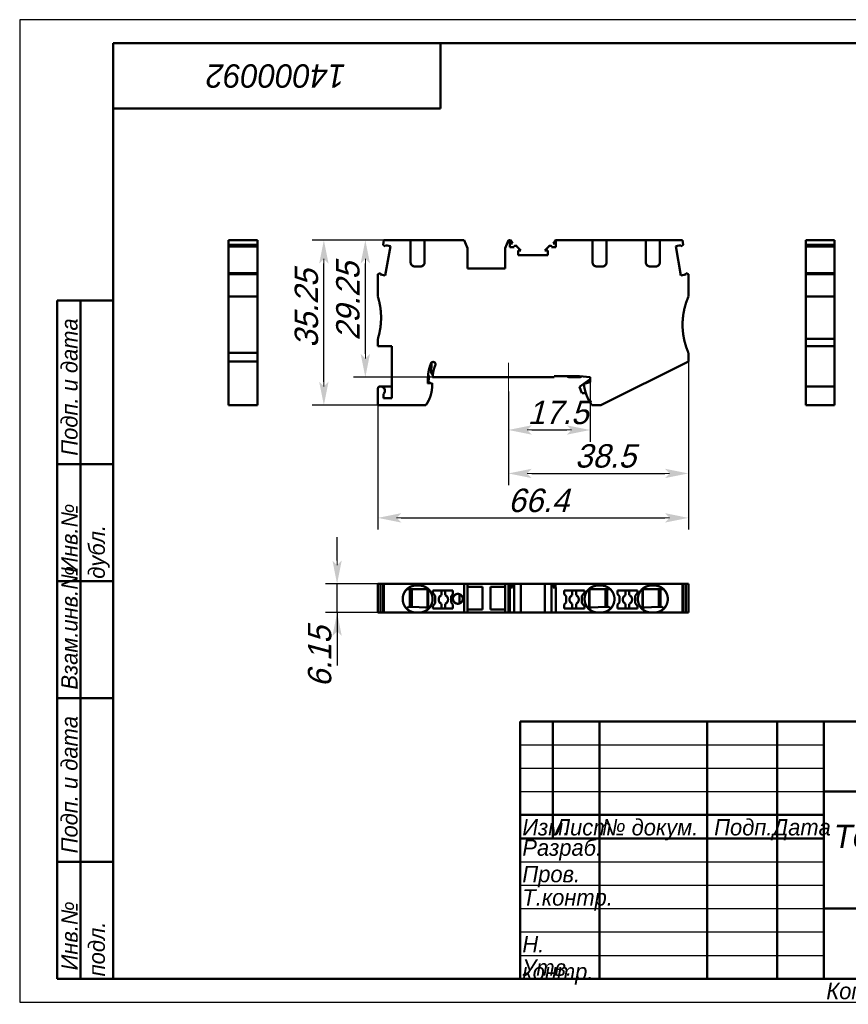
# Model space of a CAD drawing. Header units: millimetres. Extents: x 0 to 297, y 0 to 210.
# Tile 1 of 2: x 0 to 177, y 0 to 210. Entities that reach past the tile are written whole.
import ezdxf

# ---------------------------------------------------------------- set-up
doc = ezdxf.new("R2010")
doc.units = ezdxf.units.MM
doc.styles.add('TextStyle_1', font='T-FLEX Type A.TTF', dxfattribs={"oblique": 15, "height": 5})
doc.dimstyles.new('DIM_ST_1', dxfattribs={"dimtxt": 5, "dimasz": 5, "dimexe": 2.5, "dimexo": 0, "dimtad": 1, "dimrnd": 0.01, "dimdsep": 46, "dimtxsty": 'TextStyle_1', "dimblk": 'Arrow_3_C7_Status', "dimcen": 0.09, "dimclrd": 7, "dimclre": 7, "dimclrt": 7, "dimazin": 0, "dimtfac": 1, "dimtdec": 0, "dimtmove": 0, "dimatfit": 0, "dimldrblk": 'NONE', "dimfxl": 1, "dimtvp": 1, "dimtolj": 1, "dimarcsym": 0})
doc.dimstyles.new('DIM_ST_2', dxfattribs={"dimtxt": 5, "dimasz": 5, "dimexe": 2.5, "dimexo": 0, "dimtad": 1, "dimrnd": 0.01, "dimdsep": 46, "dimtxsty": 'TextStyle_1', "dimblk": 'Arrow_3_C7_Status', "dimcen": 0.09, "dimclrd": 7, "dimclre": 7, "dimclrt": 7, "dimazin": 0, "dimtfac": 1, "dimtdec": 0, "dimtmove": 0, "dimatfit": 0, "dimldrblk": 'NONE', "dimfxl": 1, "dimtvp": 1, "dimtolj": 1, "dimarcsym": 0})

# ---------------------------------------------------------------- blocks, each defined once
blk = doc.blocks.new('Arrow_3_C7_Status')
at = {"color": 7, "lineweight": 0, "flags": 128}
blk.add_lwpolyline([(-1, 0), (-0.8, 0)], dxfattribs=at)
at = {"color": 7}
blk.add_solid([(-1, -0.2), (0, 0), (-0.8, 0), (-1, 0.2)], dxfattribs=at)
blk = doc.blocks.new('*D5')
at = {"color": 7, "lineweight": -2}
for p, q in [((86.6, 162.85), (71.42, 162.85)), ((73.92, 138.6), (73.92, 157.85)), ((88.31, 133.6), (71.42, 133.6))]:
    blk.add_line(p, q, dxfattribs=at)
at = {"layer": 'Defpoints', "color": 0}
for p in [(73.92, 162.85), (86.6, 162.85), (88.31, 133.6)]:
    blk.add_point(p, dxfattribs=at)
at = {"color": 7, "lineweight": -2, "xscale": 5, "yscale": 5, "zscale": 5}
for p, rotation in [((73.92, 162.85), 90.00000000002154), ((73.92, 133.6), 270.0000000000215)]:
    blk.add_blockref('Arrow_3_C7_Status', p, dxfattribs=dict(at, rotation=rotation))
blk = doc.blocks.new('_None')
blk = doc.blocks.new('*D6')
at = {"color": 7, "lineweight": -2}
for p, q in [((86.6, 162.85), (62.55, 162.85)), ((65.05, 132.6), (65.05, 157.85)), ((76.6, 127.6), (62.55, 127.6))]:
    blk.add_line(p, q, dxfattribs=at)
at = {"layer": 'Defpoints', "color": 0}
for p in [(65.05, 162.85), (86.6, 162.85), (76.6, 127.6)]:
    blk.add_point(p, dxfattribs=at)
at = {"color": 7, "lineweight": -2, "xscale": 5, "yscale": 5, "zscale": 5}
for p, rotation in [((65.05, 162.85), 90), ((65.05, 127.6), 270)]:
    blk.add_blockref('Arrow_3_C7_Status', p, dxfattribs=dict(at, rotation=rotation))
blk = doc.blocks.new('*D7')
at = {"color": 7, "lineweight": -2}
for p, q in [((104.5, 130.54), (104.5, 119.8)), ((122, 132.5), (122, 119.8)), ((109.5, 122.3), (117, 122.3))]:
    blk.add_line(p, q, dxfattribs=at)
at = {"layer": 'Defpoints', "color": 0}
for p in [(104.5, 130.54), (122, 132.5), (122, 122.3)]:
    blk.add_point(p, dxfattribs=at)
at = {"color": 7, "lineweight": -2, "xscale": 5, "yscale": 5, "zscale": 5, "rotation": 180}
blk.add_blockref('Arrow_3_C7_Status', (104.5, 122.3), dxfattribs=at)
at = {"color": 7, "lineweight": -2, "xscale": 5, "yscale": 5, "zscale": 5}
blk.add_blockref('Arrow_3_C7_Status', (122, 122.3), dxfattribs=at)
blk = doc.blocks.new('*D8')
at = {"color": 7, "lineweight": -2}
for p, q in [((143, 136.93), (143, 101.01)), ((76.6, 127.6), (76.6, 101.01)), ((81.6, 103.51), (138, 103.51))]:
    blk.add_line(p, q, dxfattribs=at)
at = {"layer": 'Defpoints', "color": 0}
for p in [(143, 136.93), (76.6, 127.6), (143, 103.51)]:
    blk.add_point(p, dxfattribs=at)
at = {"color": 7, "lineweight": -2, "xscale": 5, "yscale": 5, "zscale": 5}
for p, rotation in [((76.6, 103.51), 180), ((143, 103.51), 360)]:
    blk.add_blockref('Arrow_3_C7_Status', p, dxfattribs=dict(at, rotation=rotation))
blk = doc.blocks.new('*D9')
at = {"color": 7, "lineweight": -2}
for p, q in [((143, 138.8), (143, 110.51)), ((104.5, 130.54), (104.5, 110.51)), ((109.5, 113.01), (138, 113.01))]:
    blk.add_line(p, q, dxfattribs=at)
at = {"layer": 'Defpoints', "color": 0}
for p in [(143, 138.8), (104.5, 130.54), (143, 113.01)]:
    blk.add_point(p, dxfattribs=at)
at = {"color": 7, "lineweight": -2, "xscale": 5, "yscale": 5, "zscale": 5}
for p, rotation in [((104.5, 113.01), 180), ((143, 113.01), 360)]:
    blk.add_blockref('Arrow_3_C7_Status', p, dxfattribs=dict(at, rotation=rotation))
blk = doc.blocks.new('*D10')
at = {"color": 7, "lineweight": -2}
for p, q in [((67.88, 94.41), (67.88, 99.41)), ((77.88, 89.41), (65.38, 89.41)), ((67.88, 83.26), (67.88, 89.41)), ((77.88, 83.26), (65.38, 83.26)), ((67.88, 83.26), (67.88, 71.95)), ((67.88, 78.26), (67.88, 73.26))]:
    blk.add_line(p, q, dxfattribs=at)
at = {"layer": 'Defpoints', "color": 0}
for p in [(67.88, 89.41), (77.88, 89.41), (77.88, 83.26)]:
    blk.add_point(p, dxfattribs=at)
at = {"color": 7, "lineweight": -2, "xscale": 5, "yscale": 5, "zscale": 5}
for p, rotation in [((67.88, 89.41), 270), ((67.88, 83.26), 90)]:
    blk.add_blockref('Arrow_3_C7_Status', p, dxfattribs=dict(at, rotation=rotation))
blk = doc.blocks.new('_FR1Страница_1')
at = {"color": 7, "lineweight": 25, "flags": 128}
for points in [[(0, 210), (0, 0)], [(297, 210), (0, 210)], [(107, 55), (172, 55)], [(107, 50), (172, 50)], [(107, 45), (172, 45)], [(107, 30), (172, 30)], [(107, 25), (172, 25)], [(107, 20), (172, 20)], [(107, 15), (172, 15)], [(107, 10), (172, 10)], [(0, 0), (297, 0)]]:
    blk.add_lwpolyline(points, dxfattribs=at)
at = {"color": 7, "lineweight": 50, "flags": 128}
for points in [[(20, 5), (20, 205)], [(20, 205), (292, 205)], [(90, 191), (90, 205)], [(20, 191), (90, 191)], [(8, 5), (8, 150)], [(8, 150), (20, 150)], [(13, 150), (13, 5)], [(8, 115), (20, 115)], [(8, 90), (20, 90)], [(20, 65), (8, 65)], [(107, 5), (107, 60)], [(107, 60), (292, 60)], [(114, 60), (114, 35)], [(124, 60), (124, 5)], [(147, 60), (147, 5)], [(162, 60), (162, 5)], [(172, 60), (172, 5)], [(172, 45), (292, 45)], [(107, 40), (172, 40)], [(107, 35), (172, 35)], [(8, 30), (20, 30)], [(172, 20), (292, 20)], [(20, 5), (8, 5)], [(292, 5), (20, 5)]]:
    blk.add_lwpolyline(points, dxfattribs=at)
at = {"color": 7}
for s, insert, char_height, width, attachment_point, rotation in [('\\pl0.5;{\\fT-FLEX Type A|b0|i1;\\l14000092 \\P}', (55, 198), 5, 72.5, 5, 180), ('\\pl0.5;{\\fT-FLEX Type A|b0|i1;\\l Подп. и дата\\P}', (8.875, 115), 3.5, 36.75, 1, 90), ('\\pl0.5;{\\fT-FLEX Type A|b0|i1;\\l\\P}', (16.5, 132.5), 3.5, 36.75, 5, 90), ('\\pl0.5;{\\fT-FLEX Type A|b0|i1;\\l Инв.№ дубл.\\P}', (8.875, 90), 3.5, 26.75, 1, 90), ('\\pl0.5;{\\fT-FLEX Type A|b0|i1;\\l\\P}', (16.5, 102.5), 3.5, 26.75, 5, 90), ('\\pl0.5;{\\fT-FLEX Type A|b0|i1;\\l Взам.инв.№\\P}', (8.875, 65), 3.5, 26.75, 1, 90), ('\\pl0.5;{\\fT-FLEX Type A|b0|i1;\\l\\P}', (16.5, 77.5), 3.5, 26.75, 5, 90), ('\\pl0.5;{\\fT-FLEX Type A|b0|i1;\\l Подп. и дата\\P}', (8.875, 30), 3.5, 36.75, 1, 90), ('\\pl0.5;{\\fT-FLEX Type A|b0|i1;\\l\\P}', (16.5, 47.5), 3.5, 36.75, 5, 90), ('\\pl0.5;{\\fT-FLEX Type A|b0|i1;\\l Инв.№ подл.\\P}', (8.875, 5), 3.5, 26.75, 1, 90), ('\\pl0.5;{\\fT-FLEX Type A|b0|i1;\\l\\H0.857143x;\\P}', (16.5, 17.5), 3.5, 26.75, 5, 90)]:
    blk.add_mtext(s, dxfattribs=dict(at, insert=insert, char_height=char_height, width=width, attachment_point=attachment_point, rotation=rotation))
at = {"color": 7, "char_height": 3.5}
for s, insert, width, attachment_point in [('{\\fT-FLEX Type A|b0|i1;\\l\\P}', (110.5, 59.125), 8.75, 2), ('{\\fT-FLEX Type A|b0|i1;\\l\\P}', (114, 59.125), 11.75, 1), ('{\\fT-FLEX Type A|b0|i1;\\l \\P}', (124, 59.125), 24.75, 1), ('{\\fT-FLEX Type A|b0|i1;\\l\\P}', (162, 59.125), 11.75, 1), ('{\\fT-FLEX Type A|b0|i1;\\l\\fT-FLEX Type A|b0|i0;\\P}', (110.5, 54.125), 8.75, 2), ('{\\fT-FLEX Type A|b0|i1;\\l\\P}', (114, 54.125), 11.75, 1), ('{\\fT-FLEX Type A|b0|i1;\\l \\P}', (124, 54.125), 24.75, 1), ('{\\fT-FLEX Type A|b0|i1;\\l\\P}', (162, 54.125), 11.75, 1), ('{\\fT-FLEX Type A|b0|i1;\\l\\P}', (110.5, 49.125), 8.75, 2), ('{\\fT-FLEX Type A|b0|i1;\\l\\P}', (114, 49.125), 11.75, 1), ('{\\fT-FLEX Type A|b0|i1;\\l \\P}', (124, 49.125), 24.75, 1), ('{\\fT-FLEX Type A|b0|i1;\\l\\P}', (162, 49.125), 11.75, 1), ('{\\fT-FLEX Type A|b0|i1;\\l \\P}', (110.5, 44.125), 8.75, 2), ('{\\fT-FLEX Type A|b0|i1;\\l\\P}', (114, 44.125), 11.75, 1), ('{\\fT-FLEX Type A|b0|i1;\\l \\P}', (124, 44.125), 24.75, 1), ('{\\fT-FLEX Type A|b0|i1;\\l\\P}', (162, 44.125), 11.75, 1), ('\\pl0.5;{\\fT-FLEX Type A|b0|i1;\\lИзм.\\H0.857143x;\\P}', (107, 39.125), 8.75, 1), ('\\pl0.5;{\\fT-FLEX Type A|b0|i1;\\lЛист\\fT-FLEX Type A|b0|i0;\\H0.857143x;\\P}', (114, 39.125), 11.75, 1), ('\\pl0.5;{\\fT-FLEX Type A|b0|i1;\\l№ докум.\\P}', (124, 39.125), 24.75, 1), ('\\pl0.5;{\\fT-FLEX Type A|b0|i1;\\lПодп.\\P}', (154.5, 39.125), 16.75, 2), ('\\pl0.5;{\\fT-FLEX Type A|b0|i1;\\lДата\\fT-FLEX Type A|b0|i0;\\H0.857143x;\\P}', (167, 39.125), 11.75, 2), ('\\pl0.5;{\\fT-FLEX Type A|b0|i1;\\lРазраб.\\P}', (107, 32.5), 18.75, 4), ('\\pl0.5;{\\fT-FLEX Type A|b0|i1;\\l\\P}', (124, 34.125), 24.75, 1), ('\\pl0.5;{\\fT-FLEX Type A|b0|i1;\\l\\H0.857143x;\\P}', (162, 34.125), 11.75, 1), ('\\pl0.5;{\\fT-FLEX Type A|b0|i1;\\lПров.\\P}', (107, 29.125), 18.75, 1), ('\\pl0.5;{\\fT-FLEX Type A|b0|i1;\\l\\P}', (124, 29.125), 24.75, 1), ('\\pl0.5;{\\fT-FLEX Type A|b0|i1;\\l\\P}', (162, 29.125), 11.75, 1), ('\\pl0.5;{\\fT-FLEX Type A|b0|i1;\\lТ.контр.\\P}', (107, 24.125), 18.75, 1), ('\\pl0.5;{\\fT-FLEX Type A|b0|i1;\\l\\P}', (124, 24.125), 24.75, 1), ('\\pl0.5;{\\fT-FLEX Type A|b0|i1;\\l\\H0.857143x;\\P}', (162, 24.125), 11.75, 1), ('\\pl0.5;{\\fT-FLEX Type A|b0|i1;\\l\\P}', (107, 19.125), 18.75, 1), ('\\pl0.5;{\\fT-FLEX Type A|b0|i1;\\l\\P}', (124, 19.125), 24.75, 1), ('\\pl0.5;{\\fT-FLEX Type A|b0|i1;\\l\\P}', (162, 19.125), 11.75, 1), ('\\pl0.5;{\\fT-FLEX Type A|b0|i1;\\lН. контр.\\P}', (107, 14.125), 18.75, 1), ('\\pl0.5;{\\fT-FLEX Type A|b0|i1;\\l\\P}', (124, 14.125), 24.75, 1), ('\\pl0.5;{\\fT-FLEX Type A|b0|i1;\\l\\H0.857143x;\\P}', (162, 14.125), 11.75, 1), ('\\pl0.5;{\\fT-FLEX Type A|b0|i1;\\lУтв.\\P}', (107, 9.125), 18.75, 1), ('\\pl0.5;{\\fT-FLEX Type A|b0|i1;\\l\\P}', (124, 9.125), 24.75, 1), ('\\pl0.5;{\\fT-FLEX Type A|b0|i1;\\l\\H0.857143x;\\P}', (162, 9.125), 11.75, 1), ('\\pl0.5;{\\fT-FLEX Type A|b0|i1;\\lКопировал\\P}', (172, 4.125), 23.566, 1)]:
    blk.add_mtext(s, dxfattribs=dict(at, insert=insert, width=width, attachment_point=attachment_point))
at = {"color": 7, "insert": (207, 32.5), "char_height": 5, "width": 72.5, "attachment_point": 5, "line_spacing_factor": 0.692771}
blk.add_mtext('\\pl0.5;{\\fT-FLEX Type A|b0|i1;\\lТехнический чертеж\\PКНБ 4-3-PE\\P}', dxfattribs=at)
blk = doc.blocks.new('Страница_1')
at = {"color": 7, "lineweight": 50, "flags": 128}
for points in [[(44.675, 162.845), (44.675, 161.893)], [(50.825, 162.845), (44.675, 162.845)], [(50.825, 161.893), (50.825, 162.845)], [(77.715, 161.893), (77.883, 162.845)], [(83.602, 162.845), (77.883, 162.845)], [(83.602, 158.166), (83.602, 162.845)], [(84.802, 162.845), (83.63, 162.845)], [(85.402, 162.845), (84.802, 162.845)], [(85.402, 162.845), (86.574, 162.845)], [(86.602, 162.845), (86.602, 158.166)], [(95.084, 162.845), (86.602, 162.845)], [(95.084, 162.845), (95.802, 161.145)], [(103.802, 161.145), (104.521, 162.845)], [(104.521, 162.845), (104.852, 162.845)], [(104.852, 162.845), (104.954, 162.845)], [(104.852, 161.395), (104.852, 162.845)], [(105.409, 162.195), (104.852, 162.195)], [(104.954, 162.845), (105.409, 162.195)], [(114.096, 162.195), (114.551, 162.845)], [(114.652, 162.195), (114.096, 162.195)], [(114.551, 162.845), (114.652, 162.845)], [(114.652, 162.845), (122.502, 162.845)], [(114.652, 162.845), (114.652, 161.395)], [(123.702, 162.845), (122.502, 162.845)], [(122.502, 162.845), (122.502, 158.166)], [(123.702, 162.845), (124.302, 162.845)], [(124.302, 162.845), (125.502, 162.845)], [(125.502, 158.166), (125.502, 162.845)], [(125.502, 162.845), (133.902, 162.845)], [(135.102, 162.845), (133.902, 162.845)], [(133.902, 162.845), (133.902, 158.166)], [(135.102, 162.845), (135.702, 162.845)], [(135.702, 162.845), (136.902, 162.845)], [(136.902, 162.845), (141.722, 162.845)], [(136.902, 158.166), (136.902, 162.845)], [(141.722, 162.845), (141.889, 161.893)], [(168.085, 162.845), (168.085, 161.893)], [(168.085, 162.845), (174.235, 162.845)], [(174.235, 161.893), (174.235, 162.845)], [(44.675, 161.5), (44.675, 161.893)], [(50.825, 161.893), (44.675, 161.893)], [(50.825, 161.5), (44.675, 161.5)], [(44.675, 155.812), (44.675, 161.495)], [(50.825, 161.5), (50.825, 161.893)], [(50.825, 155.812), (50.825, 161.495)], [(78.183, 161.5), (77.715, 161.893)], [(78.183, 161.5), (78.23, 161.768)], [(78.186, 155.353), (79.285, 161.582)], [(79.285, 161.582), (78.23, 161.768)], [(95.802, 161.145), (95.802, 156.845)], [(103.802, 156.845), (103.802, 161.145)], [(105.762, 161.395), (104.852, 161.395)], [(107.186, 160.695), (106.274, 161.607)], [(106.577, 160.695), (106.577, 159.645)], [(107.186, 160.695), (106.577, 160.695)], [(112.318, 160.695), (113.23, 161.607)], [(112.318, 160.695), (112.927, 160.695)], [(112.927, 159.645), (112.927, 160.695)], [(114.652, 161.395), (113.743, 161.395)], [(141.374, 161.768), (140.32, 161.582)], [(141.418, 155.353), (140.32, 161.582)], [(141.421, 161.5), (141.374, 161.768)], [(141.421, 161.5), (141.889, 161.893)], [(168.085, 161.893), (168.085, 161.5)], [(168.085, 161.893), (174.235, 161.893)], [(168.085, 161.5), (174.235, 161.5)], [(168.085, 161.495), (168.085, 155.812)], [(174.235, 161.5), (174.235, 161.893)], [(174.235, 155.812), (174.235, 161.495)], [(106.577, 159.645), (112.927, 159.645)], [(44.675, 155.807), (50.825, 155.807)], [(44.675, 155.597), (44.675, 155.807)], [(50.825, 155.597), (50.825, 155.807)], [(76.602, 155.597), (77.179, 155.807)], [(77.179, 155.807), (77.132, 155.539)], [(85.681, 157.245), (84.523, 157.245)], [(85.771, 157.245), (85.402, 157.245)], [(103.802, 156.845), (95.802, 156.845)], [(123.423, 157.245), (123.702, 157.245)], [(123.423, 157.245), (124.581, 157.245)], [(124.302, 157.245), (123.702, 157.245)], [(135.102, 157.245), (134.733, 157.245)], [(134.823, 157.245), (135.981, 157.245)], [(143.002, 155.597), (142.425, 155.807)], [(142.425, 155.807), (142.472, 155.539)], [(174.235, 155.807), (168.085, 155.807)], [(168.085, 155.807), (168.085, 155.597)], [(174.235, 155.597), (174.235, 155.807)], [(50.825, 155.597), (44.675, 155.597)], [(44.675, 155.597), (44.675, 150.795)], [(50.825, 150.795), (50.825, 155.597)], [(76.602, 150.795), (76.602, 155.597)], [(77.132, 155.539), (78.186, 155.353)], [(141.418, 155.353), (142.472, 155.539)], [(143.002, 155.597), (143.002, 150.795)], [(168.085, 155.597), (168.085, 150.795)], [(168.085, 155.597), (174.235, 155.597)], [(174.235, 150.795), (174.235, 155.597)], [(44.675, 150.795), (44.675, 138.795)], [(50.825, 150.795), (44.675, 150.795)], [(50.825, 150.795), (50.825, 138.795)], [(168.085, 150.795), (174.235, 150.795)], [(168.085, 146.295), (168.085, 150.795)], [(168.085, 149.28), (168.085, 149.896)], [(174.235, 146.295), (174.235, 150.795)], [(50.825, 148.614), (50.825, 148.768)], [(50.825, 148.182), (50.825, 148.214)], [(168.085, 147.916), (168.085, 149.28)], [(168.085, 147.294), (168.085, 147.908)], [(168.085, 141.795), (168.085, 146.295)], [(174.235, 141.795), (174.235, 146.295)], [(76.602, 140.195), (76.602, 141.795)], [(168.085, 141.795), (174.235, 141.795)], [(168.085, 141.795), (168.085, 140.195)], [(174.235, 140.195), (174.235, 141.795)], [(79.602, 140.195), (76.602, 140.195)], [(79.602, 129.095), (79.602, 140.195)], [(168.085, 140.195), (174.235, 140.195)], [(168.085, 131.595), (168.085, 140.195)], [(174.235, 131.6), (174.235, 140.195)], [(50.825, 138.795), (44.675, 138.795)], [(44.675, 138.795), (44.675, 136.931)], [(50.825, 136.931), (44.675, 136.931)], [(44.675, 127.595), (44.675, 136.931)], [(50.825, 136.931), (50.825, 138.795)], [(50.825, 127.595), (50.825, 136.931)], [(124.273, 127.595), (143.002, 136.931)], [(143.002, 138.795), (143.002, 136.931)], [(87.987, 134.449), (88.042, 136.666)], [(87.302, 133.295), (87.302, 132.217)], [(87.552, 133.767), (87.332, 133.997)], [(87.456, 132.664), (87.552, 133.767)], [(87.456, 132.664), (87.802, 132.396)], [(88.341, 134.045), (87.987, 134.449)], [(88.308, 133.595), (114.302, 133.595)], [(114.302, 133.595), (114.302, 133.795)], [(119.716, 133.795), (114.302, 133.795)], [(117.402, 133.595), (117.056, 133.795)], [(117.402, 133.595), (119.877, 133.595)], [(122.002, 133.595), (119.716, 133.795)], [(122.002, 133.128), (119.741, 131.544)], [(119.877, 133.595), (120.157, 133.757)], [(121.947, 133.6), (122.002, 133.287)], [(122.002, 133.595), (122.002, 132.495)], [(76.602, 127.595), (76.602, 131.095)], [(77.102, 131.595), (77.202, 131.595)], [(79.602, 131.595), (77.202, 131.595)], [(87.302, 132.217), (88.202, 132.295)], [(87.802, 132.319), (87.802, 132.396)], [(87.802, 132.26), (87.802, 132.319)], [(88.202, 131.739), (88.202, 132.295)], [(120.238, 130.177), (119.741, 131.544)], [(122.002, 132.495), (120.647, 132.132)], [(174.235, 131.595), (168.085, 131.595)], [(168.085, 131.095), (168.085, 131.595)], [(168.085, 131.095), (168.085, 127.595)], [(174.235, 131.095), (174.235, 131.595)], [(174.235, 127.595), (174.235, 131.095)], [(77.802, 129.095), (77.802, 130.025)], [(79.602, 129.095), (77.802, 129.095)], [(50.825, 127.595), (44.675, 127.595)], [(86.844, 127.595), (76.602, 127.595)], [(124.273, 127.595), (122.361, 127.595)], [(168.085, 127.595), (174.235, 127.595)], [(77.179, 89.411), (76.602, 89.411)], [(76.602, 89.411), (76.602, 83.261)], [(77.179, 83.261), (77.179, 89.411)], [(77.184, 89.411), (77.71, 89.411)], [(77.715, 89.411), (77.715, 83.261)], [(77.883, 89.411), (77.715, 89.411)], [(95.084, 89.411), (77.883, 89.411)], [(77.883, 89.411), (77.883, 83.261)], [(85.402, 89.061), (84.802, 89.061)], [(95.802, 89.411), (95.084, 89.411)], [(95.084, 89.411), (95.084, 83.261)], [(95.802, 83.261), (95.802, 89.411)], [(103.802, 89.411), (95.802, 89.411)], [(98.952, 88.761), (95.802, 88.761)], [(98.952, 83.911), (98.952, 88.761)], [(103.802, 88.761), (100.652, 88.761)], [(100.652, 88.761), (100.652, 83.911)], [(104.521, 89.411), (103.802, 89.411)], [(103.802, 83.261), (103.802, 89.411)], [(104.521, 89.411), (104.521, 83.261)], [(104.954, 89.411), (104.521, 89.411)], [(104.852, 83.261), (104.852, 88.611)], [(104.852, 88.611), (104.954, 88.611)], [(104.954, 89.411), (104.954, 88.611)], [(105.409, 89.411), (104.954, 89.411)], [(104.954, 88.611), (105.409, 88.611)], [(105.409, 89.411), (105.409, 88.611)], [(105.762, 89.411), (105.409, 89.411)], [(105.757, 89.411), (105.525, 89.411)], [(106.062, 89.411), (105.762, 89.411)], [(105.762, 83.261), (105.762, 89.411)], [(106.274, 89.411), (106.062, 89.411)], [(107.186, 89.411), (106.274, 89.411)], [(107.186, 83.261), (107.186, 89.411)], [(107.191, 89.411), (112.313, 89.411)], [(113.23, 89.411), (112.318, 89.411)], [(112.318, 89.411), (112.318, 83.261)], [(113.23, 89.411), (113.743, 89.411)], [(113.235, 89.411), (113.433, 89.411)], [(113.433, 89.411), (113.738, 89.411)], [(114.092, 89.411), (113.743, 89.411)], [(113.743, 83.261), (113.743, 89.411)], [(114.551, 89.411), (114.096, 89.411)], [(114.096, 89.411), (114.096, 88.611)], [(114.096, 88.611), (114.551, 88.611)], [(114.551, 89.411), (114.551, 88.611)], [(141.722, 89.411), (114.551, 89.411)], [(114.551, 88.611), (114.652, 88.611)], [(114.652, 83.261), (114.652, 88.611)], [(123.702, 89.061), (124.302, 89.061)], [(135.102, 89.061), (135.702, 89.061)], [(141.889, 89.411), (141.722, 89.411)], [(141.722, 89.411), (141.722, 83.261)], [(141.889, 89.411), (141.889, 83.261)], [(141.894, 89.411), (142.42, 89.411)], [(142.425, 83.261), (142.425, 89.411)], [(143.002, 89.411), (142.425, 89.411)], [(143.002, 89.411), (143.002, 83.261)], [(82.802, 88.261), (85.402, 88.261)], [(83.452, 88.261), (83.452, 84.482)], [(83.602, 88.261), (83.602, 84.477)], [(83.852, 88.261), (83.852, 84.468)], [(85.402, 88.261), (86.602, 88.261)], [(86.602, 88.261), (87.34, 88.261)], [(87.233, 88.261), (87.233, 84.353)], [(92.652, 87.986), (88.352, 87.986)], [(88.352, 87.986), (88.352, 87.475)], [(88.352, 87.475), (88.852, 86.879)], [(88.852, 86.879), (88.852, 85.243)], [(90.202, 86.978), (90.202, 87.986)], [(91.002, 87.986), (91.002, 86.978)], [(92.252, 86.769), (92.652, 87.169)], [(92.252, 85.408), (92.252, 86.769)], [(92.652, 87.169), (92.652, 87.986)], [(94.079, 85.231), (94.079, 87.191)], [(120.752, 87.986), (116.452, 87.986)], [(116.452, 87.986), (116.452, 87.169)], [(116.452, 87.169), (116.852, 86.769)], [(116.852, 86.769), (116.852, 85.408)], [(118.17, 87.986), (118.17, 86.978)], [(118.97, 86.978), (118.97, 87.986)], [(120.252, 86.879), (120.752, 87.475)], [(120.252, 85.243), (120.252, 86.879)], [(120.752, 87.475), (120.752, 87.986)], [(122.502, 88.261), (121.764, 88.261)], [(121.872, 88.261), (121.872, 84.353)], [(123.702, 88.261), (122.502, 88.261)], [(126.302, 88.261), (123.702, 88.261)], [(125.252, 88.261), (125.252, 84.468)], [(125.502, 88.261), (125.502, 84.477)], [(125.652, 88.261), (125.652, 84.482)], [(127.852, 87.986), (127.852, 87.169)], [(132.152, 87.986), (127.852, 87.986)], [(127.852, 87.169), (128.252, 86.769)], [(128.252, 86.769), (128.252, 85.408)], [(129.57, 87.986), (129.57, 86.978)], [(130.37, 86.978), (130.37, 87.986)], [(131.652, 86.879), (132.152, 87.475)], [(131.652, 85.243), (131.652, 86.879)], [(132.152, 87.475), (132.152, 87.986)], [(133.902, 88.261), (133.164, 88.261)], [(133.272, 88.261), (133.272, 84.353)], [(135.102, 88.261), (133.902, 88.261)], [(137.702, 88.261), (135.102, 88.261)], [(136.652, 88.261), (136.652, 84.468)], [(136.902, 88.261), (136.902, 84.477)], [(137.052, 88.261), (137.052, 84.482)], [(83.133, 84.492), (82.752, 84.111)], [(83.133, 84.492), (85.402, 84.416)], [(85.402, 84.416), (86.803, 84.368)], [(86.803, 84.368), (87.337, 84.35)], [(88.852, 85.243), (88.352, 84.647)], [(88.352, 84.647), (88.352, 84.136)], [(90.202, 84.136), (90.202, 85.145)], [(91.002, 85.145), (91.002, 84.136)], [(92.652, 85.008), (92.252, 85.408)], [(92.652, 84.136), (92.652, 85.008)], [(116.852, 85.408), (116.452, 85.008)], [(116.452, 85.008), (116.452, 84.136)], [(118.17, 85.145), (118.17, 84.136)], [(118.97, 84.136), (118.97, 85.145)], [(120.752, 84.647), (120.252, 85.243)], [(120.752, 84.136), (120.752, 84.647)], [(122.301, 84.368), (121.768, 84.35)], [(123.702, 84.416), (122.301, 84.368)], [(125.971, 84.492), (123.702, 84.416)], [(125.971, 84.492), (126.353, 84.111)], [(128.252, 85.408), (127.852, 85.008)], [(127.852, 85.008), (127.852, 84.136)], [(129.57, 85.145), (129.57, 84.136)], [(130.37, 84.136), (130.37, 85.145)], [(132.152, 84.647), (131.652, 85.243)], [(132.152, 84.136), (132.152, 84.647)], [(133.701, 84.368), (133.168, 84.35)], [(135.102, 84.416), (133.701, 84.368)], [(137.371, 84.492), (135.102, 84.416)], [(137.371, 84.492), (137.753, 84.111)], [(76.602, 83.261), (77.179, 83.261)], [(77.184, 83.261), (77.71, 83.261)], [(77.715, 83.261), (77.883, 83.261)], [(83.602, 83.261), (77.883, 83.261)], [(83.602, 83.521), (83.602, 83.261)], [(84.523, 83.261), (83.602, 83.261)], [(84.523, 83.275), (84.541, 83.273)], [(85.681, 83.261), (84.523, 83.261)], [(85.663, 83.273), (84.541, 83.273)], [(85.663, 83.273), (85.681, 83.275)], [(86.602, 83.261), (85.681, 83.261)], [(86.602, 83.261), (86.602, 83.521)], [(95.084, 83.261), (86.602, 83.261)], [(88.352, 84.136), (92.652, 84.136)], [(95.084, 83.261), (95.802, 83.261)], [(95.802, 83.911), (98.952, 83.911)], [(103.802, 83.261), (95.802, 83.261)], [(100.652, 83.911), (103.802, 83.911)], [(103.802, 83.261), (104.521, 83.261)], [(104.521, 83.261), (104.852, 83.261)], [(105.762, 83.261), (104.852, 83.261)], [(106.062, 83.261), (105.762, 83.261)], [(106.274, 83.261), (106.062, 83.261)], [(107.186, 83.261), (106.274, 83.261)], [(107.191, 83.261), (112.313, 83.261)], [(112.318, 83.261), (113.23, 83.261)], [(113.23, 83.261), (113.743, 83.261)], [(114.652, 83.261), (113.743, 83.261)], [(114.652, 83.261), (122.502, 83.261)], [(116.452, 84.136), (120.752, 84.136)], [(122.502, 83.261), (122.502, 83.521)], [(122.502, 83.261), (123.423, 83.261)], [(123.441, 83.273), (123.423, 83.275)], [(123.423, 83.261), (124.581, 83.261)], [(123.441, 83.273), (124.563, 83.273)], [(124.563, 83.273), (124.581, 83.275)], [(124.581, 83.261), (125.502, 83.261)], [(125.502, 83.521), (125.502, 83.261)], [(125.502, 83.261), (133.902, 83.261)], [(127.852, 84.136), (132.152, 84.136)], [(133.902, 83.261), (133.902, 83.521)], [(133.902, 83.261), (134.823, 83.261)], [(134.841, 83.273), (134.823, 83.275)], [(134.823, 83.261), (135.981, 83.261)], [(135.963, 83.273), (134.841, 83.273)], [(135.963, 83.273), (135.981, 83.275)], [(135.981, 83.261), (136.902, 83.261)], [(136.902, 83.521), (136.902, 83.261)], [(136.902, 83.261), (141.722, 83.261)], [(141.722, 83.261), (141.889, 83.261)], [(141.894, 83.261), (142.42, 83.261)], [(143.002, 83.261), (142.425, 83.261)]]:
    blk.add_lwpolyline(points, dxfattribs=at)
at = {"color": 7, "linetype": 'Continuous', "lineweight": 50, "const_width": 0.5}
for points in [[(106.062, 161.695, 0.4142115), (105.762, 161.395, 0.4142115)], [(106.274, 161.607, 0.1989123), (106.062, 161.695, 0.1989123)], [(113.743, 161.395, 0.6681786), (113.23, 161.607, 0.6681786)], [(83.602, 158.166, 0.4142136), (84.523, 157.245, 0.4142136)], [(85.681, 157.245, 0.4142136), (86.602, 158.166, 0.4142136)], [(122.502, 158.166, 0.4142136), (123.423, 157.245, 0.4142136)], [(124.581, 157.245, 0.4142136), (125.502, 158.166, 0.4142136)], [(133.902, 158.166, 0.4142136), (134.823, 157.245, 0.4142136)], [(135.981, 157.245, 0.4142136), (136.902, 158.166, 0.4142136)], [(77.293, 146.295, 0.0763208), (76.602, 150.795, 0.0763208)], [(143.002, 150.795, 0.2087122), (143.002, 138.795, 0.2087122)], [(76.602, 141.795, 0.0763208), (77.293, 146.295, 0.0763208)], [(88.921, 136.34, 0.8171917), (87.961, 136.536, 0.8171917)], [(87.961, 136.536, 0.1005988), (87.302, 133.295, 0.1005988)], [(88.881, 136.145, 0.0902283), (88.308, 133.595, 0.0902283)], [(88.881, 136.145, 0.1005988), (88.921, 136.34, 0.1005988)], [(77.102, 131.595, 0.4142136), (76.602, 131.095, 0.4142136)], [(78.102, 130.695, 0.4142135), (77.202, 131.595, 0.4142135)], [(77.802, 130.025, 0.2134218), (78.102, 130.695, 0.2134218)], [(86.844, 127.595, 0.1597012), (88.202, 131.739, 0.1597012)], [(120.647, 132.132, 0.1297794), (122.361, 127.595, 0.1297794)], [(120.238, 130.177, 0.0403418), (121.042, 130.236, 0.0403418)], [(84.802, 89.061, 0.8065861), (83.602, 83.521, 0.8065861)], [(88.302, 86.161, 0.4142135), (85.402, 89.061, 0.4142135)], [(87.34, 88.261, 0.0028389), (87.326, 86.161, 0.0028389)], [(123.702, 89.061, 0.4142135), (120.802, 86.161, 0.4142135)], [(121.779, 86.161, 0.0028399), (121.764, 88.261, 0.0028399)], [(125.502, 83.521, 0.8065861), (124.302, 89.061, 0.8065861)], [(135.102, 89.061, 0.4142135), (132.202, 86.161, 0.4142135)], [(133.179, 86.161, 0.0028399), (133.164, 88.261, 0.0028399)], [(136.902, 83.521, 0.8065861), (135.702, 89.061, 0.8065861)], [(86.602, 83.521, 0.2941104), (88.302, 86.161, 0.2941104)], [(87.326, 86.161, 0.0026462), (87.337, 84.35, 0.0026462)], [(90.202, 86.978, 0.6546537), (90.202, 85.145, 0.6546537)], [(91.002, 85.145, 0.6546537), (91.002, 86.978, 0.6546537)], [(93.702, 87.261, 1), (93.702, 85.161, 1)], [(93.702, 85.161, 1), (93.702, 87.261, 1)], [(118.17, 86.978, 0.6546537), (118.17, 85.145, 0.6546537)], [(119.57, 86.061, 0.2982166), (118.97, 86.978, 0.2982166)], [(118.97, 85.145, 0.2982166), (119.57, 86.061, 0.2982166)], [(120.802, 86.161, 0.2941104), (122.502, 83.521, 0.2941104)], [(121.768, 84.35, 0.0026469), (121.779, 86.161, 0.0026469)], [(129.57, 86.978, 0.6546537), (129.57, 85.145, 0.6546537)], [(130.97, 86.061, 0.2982166), (130.37, 86.978, 0.2982166)], [(130.37, 85.145, 0.2982166), (130.97, 86.061, 0.2982166)], [(132.202, 86.161, 0.2941104), (133.902, 83.521, 0.2941104)], [(133.168, 84.35, 0.0026469), (133.179, 86.161, 0.0026469)], [(83.602, 83.521, 0.0826696), (84.523, 83.275, 0.0826696)], [(85.681, 83.275, 0.0826764), (86.602, 83.521, 0.0826764)], [(122.502, 83.521, 0.0827498), (123.423, 83.275, 0.0827498)], [(124.581, 83.275, 0.0827498), (125.502, 83.521, 0.0827498)], [(133.902, 83.521, 0.0827498), (134.823, 83.275, 0.0827498)], [(135.981, 83.275, 0.0827498), (136.902, 83.521, 0.0827498)]]:
    blk.add_lwpolyline(points, format="xyb", dxfattribs=at)
at = {"color": 7, "lineweight": 18, "flags": 128}
blk.add_lwpolyline([(104.502, 136.66), (104.502, 130.54)], dxfattribs=at)
blk.add_lwpolyline([(104.502, 136.66), (104.502, 130.54)], dxfattribs=at)
blk.add_blockref('_FR1Страница_1', (0, 0))
at = {"color": 7, "style": 'TextStyle_1', "oblique": 15}
for s, p in [('29.25', (72.672, 141.433)), ('35.25', (63.802, 139.878)), ('6.15', (66.633, 67.301))]:
    blk.add_text(s, height=5, rotation=90, dxfattribs=at).set_placement(p)
for s, p in [('17.5', (108.607, 123.55)), ('38.5', (118.75, 114.26)), ('66.4', (104.445, 104.76))]:
    blk.add_text(s, height=5, dxfattribs=at).set_placement(p)
for base, p1, p2, picture, middle in [((65.052, 162.845), (76.602, 127.595), (86.602, 162.845), '*D6', (65.052, 146.31)), ((73.922, 162.845), (88.308, 133.595), (86.602, 162.845), '*D5', (73.922, 148.22)), ((67.883, 89.411), (77.883, 83.261), (77.883, 89.411), '*D10', (67.883, 71.946))]:
    dim = blk.add_linear_dim(base=base, p1=p1, p2=p2, angle=90, text=' ', dimstyle='DIM_ST_1')
    dim.commit()
    dim.dimension.update_dxf_attribs({"geometry": picture, "text_midpoint": middle, "dimtype": 160})
for base, p1, p2, dimstyle, picture, middle in [((143.002, 103.51), (76.602, 127.595), (143.002, 136.931), 'DIM_ST_1', '*D8', (109.802, 103.51)), ((143.002, 113.01), (104.502, 130.54), (143.002, 138.795), 'DIM_ST_2', '*D9', (123.752, 113.01)), ((122.002, 122.3), (104.502, 130.54), (122.002, 132.495), 'DIM_ST_2', '*D7', (113.252, 122.3))]:
    dim = blk.add_linear_dim(base=base, p1=p1, p2=p2, text=' ', dimstyle=dimstyle)
    dim.commit()
    dim.dimension.update_dxf_attribs({"geometry": picture, "text_midpoint": middle, "dimtype": 160})

msp = doc.modelspace()

# ---------------------------------------------------------------- block references
msp.add_blockref('Страница_1', (0, 0))

doc.saveas('drawing.dxf')
